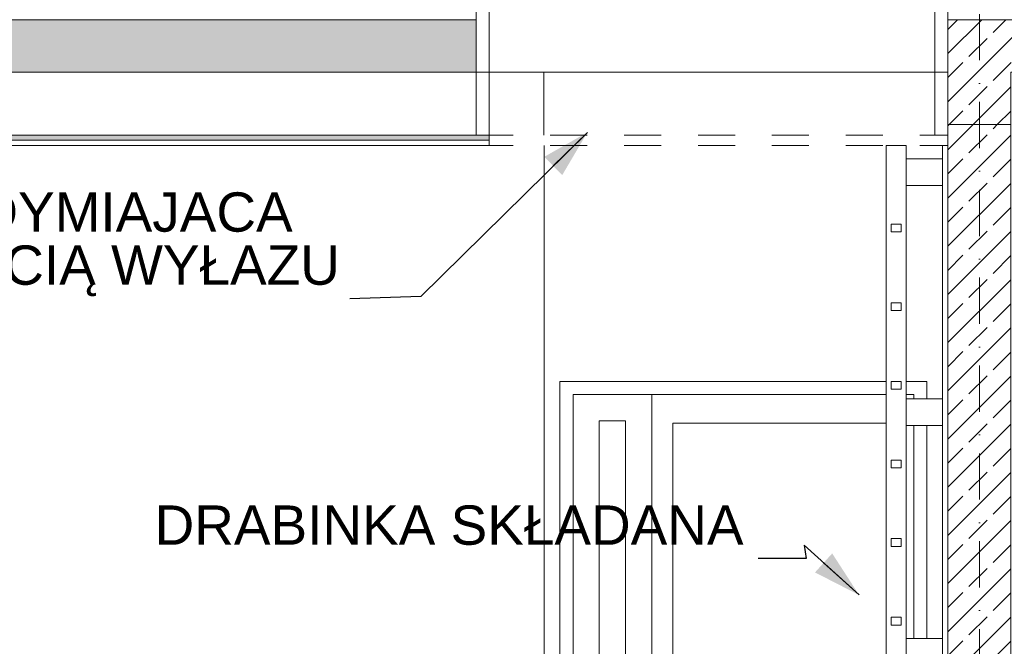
# Model space of a CAD drawing. Header units: millimetres. Extents: x -101298 to -58298, y 45839 to 66839.
# Tile 119 of 124: x -84009 to -80253, y 61959 to 64349. Entities that reach past the tile are written whole.
import ezdxf

# ---------------------------------------------------------------- set-up
doc = ezdxf.new("R2010")
doc.units = ezdxf.units.MM
doc.header["$MEASUREMENT"] = 0
doc.linetypes.add('Kropki i Kreski', pattern=[335.138881, 176.388884, -88.194442, 0, -70.555556])
doc.linetypes.add('Przerywana', pattern=[282.222223, 141.111112, -141.111112])
for name, color, linetype, lineweight in [('Nowe_Konstrukcja - Stropy_Nr_pióra__21', 7, 'Continuous', 20), ('Nowe_Konstrukcja - Stropy_Nr_pióra__3', 7, 'Continuous', 13), ('Nowe_Konstrukcja - Ściany zew_Nr_pióra__21', 7, 'Continuous', 20), ('Nowe_Konstrukcja - Ściany zew_Nr_pióra__3', 7, 'Continuous', 13), ('Nowe_Osie_Nr_pióra__3', 7, 'Continuous', 13), ('Nowe_Wnętrze - Umeblowanie_Nr_pióra__3', 7, 'Continuous', 13)]:
    doc.layers.add(name, color=color, linetype=linetype, lineweight=lineweight)
doc.layers.add('Nowe_Konstrukcja - Stropy_Nr_pióra__23', color=7, linetype='Continuous', lineweight=13, true_color=0x858585)
doc.layers.add('Nowe_Opisy - Etykiety_Nr_pióra__81', color=7, linetype='Continuous', lineweight=13, true_color=0x6a6a6a)
doc.styles.add('STYL_AUTOMATYCZNY_1', font='arial.ttf')
doc.dimstyles.new('STYL_AUTOMATYCZNY__2', dxfattribs={"dimtxt": 0.18, "dimasz": 182.4, "dimexe": 0.18, "dimexo": 0.0625, "dimgap": 0, "dimtad": 0, "dimtih": 1, "dimtoh": 1, "dimdec": 4, "dimzin": 0, "dimdsep": 46, "dimcen": 0.09, "dimadec": 0, "dimazin": 0, "dimtfac": 1, "dimtdec": 4, "dimtmove": 0, "dimatfit": 3, "dimldrblk": 'ARROWHEAD_5', "dimfxl": 0, "dimtolj": 1, "dimtzin": 0, "dimarcsym": 0})
pattern_1 = [(45, (0, 0), (-91.92388, 91.92388), []), (45, (-45.96, 45.96), (-91.92388, 91.92388), [97.5, -32.5])]

# ---------------------------------------------------------------- blocks, each defined once
blk = doc.blocks.new('ARROWHEAD_5')
at = {"linetype": 'Continuous', "lineweight": 0}
blk.add_hatch(color=0, dxfattribs=at).paths.add_polyline_path([(-1, 0.2679), (0, 0), (-1, -0.2679)])
at = {"color": 0, "linetype": 'Continuous', "lineweight": 0}
blk.add_line((0, 0), (-1, 0), dxfattribs=at)

msp = doc.modelspace()

# ---------------------------------------------------------------- hatches: boundary and pattern name
at = {"layer": 'Nowe_Konstrukcja - Stropy_Nr_pióra__23', "linetype": 'Continuous', "lineweight": 13, "true_color": 0x858585}
h = msp.add_hatch(dxfattribs=at)
h.set_pattern_fill('Beton_zbrojony_0001', color=252, style=0, pattern_type=2)
h.set_pattern_definition(pattern_1)
h.paths.add_polyline_path([(-96667.8, 64349.4), (-96667.8, 63949.4), (-96427.8, 63949.4), (-96427.8, 64149.4), (-86767.8, 64149.4), (-86767.8, 63949.4), (-86527.8, 63949.4), (-86527.8, 64149.4), (-82267.8, 64149.4), (-82267.8, 64349.4)])
h = msp.add_hatch(dxfattribs=at)
h.set_pattern_fill('Beton_zbrojony_0001', color=252, style=0, pattern_type=2)
h.set_pattern_definition(pattern_1)
h.paths.add_polyline_path([(-80467.8, 63949.4), (-80227.8, 63949.4), (-80227.8, 64149.4), (-70567.8, 64149.4), (-70567.8, 63949.4), (-70327.8, 63949.4), (-70327.8, 64349.4), (-80467.8, 64349.4), (-80467.8, 64149.4)])
h = msp.add_hatch(dxfattribs=at)
h.set_pattern_fill('Beton_zbrojony_0001', color=252, style=0, pattern_type=2)
h.set_pattern_definition(pattern_1)
h.paths.add_polyline_path([(-80227.8, 63949.4), (-80467.8, 63949.4), (-80467.8, 60749.4), (-80227.8, 60749.4)])
at = {"layer": 'Nowe_Konstrukcja - Stropy_Nr_pióra__23', "linetype": 'Continuous', "lineweight": 0, "true_color": 0xe0e0e0}
msp.add_hatch(color=254, dxfattribs=at).paths.add_polyline_path([(-82217.9, 63909.4), (-86527.8, 63909.4), (-86527.8, 63889.4), (-82217.9, 63889.4)])

# ---------------------------------------------------------------- linework, layer by layer
at = {"layer": 'Nowe_Konstrukcja - Stropy_Nr_pióra__21', "color": 7, "linetype": 'Continuous', "lineweight": 20, "flags": 128}
for points in [[(-96667.8, 64349.4), (-96667.8, 63949.4), (-96427.8, 63949.4), (-96427.8, 64149.4), (-86767.8, 64149.4), (-86767.8, 63949.4), (-86527.8, 63949.4), (-86527.8, 64149.4), (-82267.8, 64149.4), (-82267.8, 64349.4)], [(-80467.8, 63949.4), (-80227.8, 63949.4), (-80227.8, 64149.4), (-70567.8, 64149.4), (-70567.8, 63949.4), (-70327.8, 63949.4), (-70327.8, 64349.4), (-80467.8, 64349.4), (-80467.8, 64149.4)], [(-80227.8, 63949.4), (-80467.8, 63949.4), (-80467.8, 60749.4), (-80227.8, 60749.4)]]:
    msp.add_lwpolyline(points, close=True, dxfattribs=at)
at = {"layer": 'Nowe_Konstrukcja - Stropy_Nr_pióra__3', "color": 7, "linetype": 'Continuous', "lineweight": 13}
for p, q in [((-82707.8, 64149.4), (-80467.8, 64149.4)), ((-86527.8, 63909.4), (-82267.8, 63909.4)), ((-86527.8, 63889.4), (-82217.9, 63889.4))]:
    msp.add_line(p, q, dxfattribs=at)
at = {"layer": 'Nowe_Konstrukcja - Ściany zew_Nr_pióra__21', "color": 7, "linetype": 'Continuous', "lineweight": 20, "flags": 128}
msp.add_lwpolyline([(-84507.8, 64149.4), (-82707.8, 64149.4)], dxfattribs=at)
at = {"layer": 'Nowe_Konstrukcja - Ściany zew_Nr_pióra__3', "color": 7, "linetype": 'Continuous', "lineweight": 13}
for p, q in [((-82009.1, 63909.4), (-82009.1, 64149.4)), ((-80487.8, 64149.4), (-80467.8, 64149.4)), ((-80467.8, 60749.4), (-80467.8, 64149.4)), ((-80467.8, 60869.4), (-80467.8, 64149.4)), ((-80467.8, 60869.4), (-80467.8, 63969.4)), ((-80467.8, 60869.4), (-80467.8, 63969.4)), ((-86507.8, 63869.4), (-82267.8, 63869.4)), ((-82007.8, 63869.4), (-82007.8, 60869.4)), ((-80487.8, 60869.4), (-80487.8, 63869.4)), ((-81947.8, 62969.4), (-81947.8, 62919.4)), ((-80703.7, 62969.4), (-81947.8, 62969.4)), ((-80547.8, 62969.4), (-80627.5, 62969.4)), ((-80547.8, 62919.4), (-80547.8, 62969.4)), ((-81947.8, 62919.4), (-81947.8, 60869.4)), ((-81897.8, 62919.4), (-81897.8, 62819.4)), ((-81597.8, 62919.4), (-81897.8, 62919.4)), ((-81597.8, 62819.4), (-81597.8, 62919.4)), ((-81597.8, 62919.4), (-80703.7, 62919.4)), ((-80627.5, 62919.4), (-80597.8, 62919.4)), ((-80597.8, 62919.4), (-80597.8, 62903.3)), ((-80547.8, 62903.3), (-80547.8, 62919.4)), ((-81897.8, 62819.4), (-81897.8, 61069.4)), ((-81797.8, 62819.4), (-81697.8, 62819.4)), ((-81797.8, 61069.4), (-81797.8, 62819.4)), ((-81697.8, 62819.4), (-81697.8, 61069.4)), ((-81597.8, 62809.4), (-81597.8, 62819.4)), ((-81597.8, 61019.4), (-81597.8, 62809.4)), ((-80703.7, 62809.4), (-81517.8, 62809.4)), ((-81517.8, 62809.4), (-81517.8, 61879.3)), ((-80597.8, 62801.7), (-80597.8, 61987.9)), ((-80547.8, 61987.9), (-80547.8, 62801.7))]:
    msp.add_line(p, q, dxfattribs=at)
at = {"layer": 'Nowe_Konstrukcja - Ściany zew_Nr_pióra__3', "color": 7, "linetype": 'Continuous', "lineweight": 13, "flags": 128}
for points in [[(-82267.8, 64649.4), (-82267.8, 63909.4)], [(-82217.9, 63869.4), (-82217.9, 64617), (-80517.9, 64617), (-80517.9, 63909.4)], [(-80467.8, 63919.4), (-80467.8, 64649.4)]]:
    msp.add_lwpolyline(points, dxfattribs=at)
at = {"layer": 'Nowe_Konstrukcja - Ściany zew_Nr_pióra__3', "color": 7, "linetype": 'Przerywana', "lineweight": 13, "flags": 128}
for points in [[(-82267.8, 63909.4), (-80467.8, 63909.4)], [(-82267.8, 63869.4), (-80467.8, 63869.4)]]:
    msp.add_lwpolyline(points, dxfattribs=at)
at = {"layer": 'Nowe_Osie_Nr_pióra__3', "color": 7, "linetype": 'Kropki i Kreski', "lineweight": 13}
msp.add_line((-80347.8, 65376.6), (-80347.8, 49698), dxfattribs=at)
at = {"layer": 'Nowe_Wnętrze - Umeblowanie_Nr_pióra__3', "color": 7, "linetype": 'Continuous', "lineweight": 13}
for p, q in [((-80703.7, 63869.4), (-80627.5, 63869.4)), ((-80703.7, 60971), (-80703.7, 63869.4)), ((-80627.5, 60971), (-80627.5, 63869.4)), ((-80627.5, 63818.6), (-80487.8, 63818.6)), ((-80627.5, 63717), (-80487.8, 63717)), ((-80684.6, 63569.4), (-80646.5, 63569.4)), ((-80684.6, 63539.4), (-80684.6, 63569.4)), ((-80646.5, 63539.4), (-80646.5, 63569.4)), ((-80684.6, 63539.4), (-80646.5, 63539.4)), ((-80684.6, 63269.4), (-80646.5, 63269.4)), ((-80684.6, 63239.4), (-80684.6, 63269.4)), ((-80646.5, 63239.4), (-80646.5, 63269.4)), ((-80684.6, 63239.4), (-80646.5, 63239.4)), ((-80684.6, 62969.4), (-80646.5, 62969.4)), ((-80684.6, 62939.4), (-80684.6, 62969.4)), ((-80646.5, 62939.4), (-80646.5, 62969.4)), ((-80684.6, 62939.4), (-80646.5, 62939.4)), ((-80627.5, 62903.3), (-80487.8, 62903.3)), ((-80627.5, 62801.7), (-80487.8, 62801.7)), ((-80684.6, 62669.4), (-80646.5, 62669.4)), ((-80684.6, 62639.4), (-80684.6, 62669.4)), ((-80646.5, 62639.4), (-80646.5, 62669.4)), ((-80684.6, 62639.4), (-80646.5, 62639.4)), ((-80684.6, 62369.4), (-80646.5, 62369.4)), ((-80684.6, 62339.4), (-80684.6, 62369.4)), ((-80646.5, 62339.4), (-80646.5, 62369.4)), ((-80684.6, 62339.4), (-80646.5, 62339.4)), ((-80684.6, 62069.4), (-80646.5, 62069.4)), ((-80684.6, 62039.4), (-80684.6, 62069.4)), ((-80646.5, 62039.4), (-80646.5, 62069.4)), ((-80684.6, 62039.4), (-80646.5, 62039.4)), ((-80627.5, 61987.9), (-80487.8, 61987.9))]:
    msp.add_line(p, q, dxfattribs=at)

# ---------------------------------------------------------------- texts
at = {"layer": 'Nowe_Opisy - Etykiety_Nr_pióra__81', "color": 251, "linetype": 'Continuous', "lineweight": 13, "true_color": 0x6a6a6a, "insert": (-84091.3, 63293.8), "char_height": 150, "attachment_point": 8, "line_spacing_factor": 0.809714, "style": 'STYL_AUTOMATYCZNY_1'}
msp.add_mtext('\\A1;{\\pqc;\\fArial|b0|i0|c238|p0;\\W1.000000;KLAPA ODDYMIAJACA \\P\\pqc;\\fArial|b0|i0|c238|p0;\\W1.000000;Z MOZLIWOŚCIĄ WYŁAZU}', dxfattribs=at)
at = {"layer": 'Nowe_Opisy - Etykiety_Nr_pióra__81', "color": 251, "linetype": 'Continuous', "lineweight": 13, "true_color": 0x6a6a6a, "insert": (-82370.9, 62344), "char_height": 150, "attachment_point": 8, "style": 'STYL_AUTOMATYCZNY_1'}
msp.add_mtext('\\A1;{\\pqc;\\fArial|b0|i0|c238|p0;\\W1.000000;DRABINKA SKŁADANA }', dxfattribs=at)

# ---------------------------------------------------------------- leaders
at = {"layer": 'Nowe_Opisy - Etykiety_Nr_pióra__81', "color": 251, "linetype": 'Continuous', "lineweight": 13, "true_color": 0x6a6a6a, "annotation_type": 0, "has_hookline": 1, "hookline_direction": 1}
for points, text_width in [([(-81843.4, 63919.4), (-82478.9, 63293.8), (-82749.7, 63283.9)], 2585.1), ([(-80806.7, 62154.5), (-81016.4, 62344), (-81008.7, 62294.3), (-81191.1, 62294.3)], 2229.8)]:
    msp.add_leader(points, dimstyle='STYL_AUTOMATYCZNY__2', dxfattribs=dict(at, text_width=text_width))

doc.saveas('drawing.dxf')
